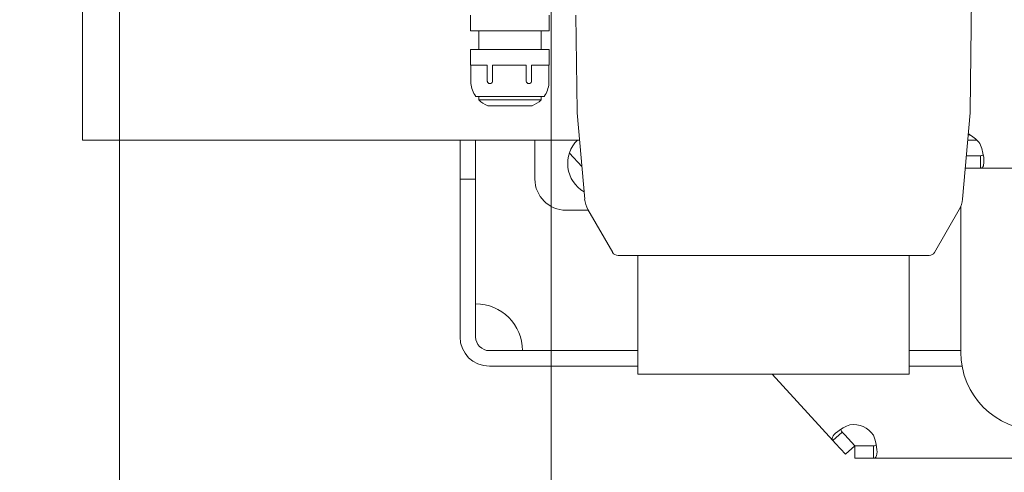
# Model space of a CAD drawing. Header units: centimetres. Extents: x -396 to 14490, y -515 to 1122.
# Tile 20 of 73: x 83 to 115, y 380 to 395. Entities that reach past the tile are written whole.
import ezdxf

# ---------------------------------------------------------------- set-up
doc = ezdxf.new("R2010")
doc.units = ezdxf.units.CM
doc.header["$MEASUREMENT"] = 0
doc.layers.add('00 - nowa technologia myjni_Nr_pióra__246', color=7, linetype='Continuous', lineweight=20, true_color=0x1db3b3)
doc.layers.add('299-A Wymiary Opisy', color=7, linetype='Continuous')
doc.layers.add('299-A Wymiary Opisy_Nr_pióra__11', color=7, linetype='Continuous', lineweight=0)
doc.layers.add('420-K Ściany_Nr_pióra__93', color=9, linetype='Continuous', lineweight=20)
doc.styles.add('STYL_AUTOMATYCZNY_1', font='arial.ttf')
doc.dimstyles.new('STYL_AUTOMATYCZNY__2', dxfattribs={"dimtxt": 13, "dimasz": 7.6, "dimexe": 0.18, "dimexo": 0.0625, "dimgap": 0, "dimtad": 1, "dimdec": 0, "dimzin": 0, "dimdsep": 46, "dimtxsty": 'STYL_AUTOMATYCZNY_1', "dimblk": 'ARROWHEAD_2', "dimblk1": 'ARROWHEAD_2', "dimblk2": 'ARROWHEAD_2', "dimcen": 0.09, "dimclrd": 7, "dimclre": 7, "dimclrt": 7, "dimadec": 0, "dimazin": 0, "dimtfac": 1, "dimtdec": 4, "dimtmove": 0, "dimatfit": 3, "dimfxl": 0, "dimtolj": 1, "dimtzin": 0, "dimarcsym": 0})

# ---------------------------------------------------------------- blocks, each defined once
blk = doc.blocks.new('*D95')
at = {"layer": '299-A Wymiary Opisy_Nr_pióra__11', "color": 7, "linetype": 'Continuous', "lineweight": 0}
for p, q in [((-35.596, 516.051), (-35.596, 520.941)), ((-30.596, 513.164), (-40.596, 518.938)), ((-28.096, 516.051), (-43.096, 516.051)), ((-35.596, 0), (-35.596, 516.051)), ((-40.596, 2.887), (-30.596, -2.887))]:
    blk.add_line(p, q, dxfattribs=at)
at = {"layer": '299-A Wymiary Opisy_Nr_pióra__11', "color": 7, "lineweight": 0, "insert": (-38.196, 243.152), "char_height": 13, "attachment_point": 7, "rotation": 90, "style": 'STYL_AUTOMATYCZNY_1'}
blk.add_mtext('\\A1;{\\pql;\\fArial|b0|i0|c238|p0;\\W1.000000;516}', dxfattribs=at)
blk = doc.blocks.new('ARROWHEAD_2')
at = {"color": 0, "linetype": 'Continuous', "lineweight": 0}
for p, q in [((-0.3781, -0.655), (0.3781, 0.655)), ((0, 0), (-1, 0))]:
    blk.add_line(p, q, dxfattribs=at)
blk = doc.blocks.new('*D96')
at = {"layer": '299-A Wymiary Opisy_Nr_pióra__11', "color": 7, "linetype": 'Continuous', "lineweight": 0}
for p, q in [((86.213, 494.807), (86.213, 499.697)), ((91.213, 491.92), (81.213, 497.693)), ((93.713, 494.807), (78.713, 494.807)), ((86.213, 0), (86.213, 494.807)), ((81.213, 2.887), (91.213, -2.887)), ((93.713, 0), (78.713, 0)), ((86.213, -4.89), (86.213, 0))]:
    blk.add_line(p, q, dxfattribs=at)
at = {"layer": '299-A Wymiary Opisy_Nr_pióra__11', "color": 7, "lineweight": 0, "insert": (83.613, 232.53), "char_height": 13, "attachment_point": 7, "rotation": 90, "style": 'STYL_AUTOMATYCZNY_1'}
blk.add_mtext('\\A1;{\\pql;\\fArial|b0|i0|c238|p0;\\W1.000000;495}', dxfattribs=at)

msp = doc.modelspace()

# ---------------------------------------------------------------- hatches: boundary and pattern name
at = {"layer": '420-K Ściany_Nr_pióra__93', "linetype": 'Continuous', "lineweight": 20}
h = msp.add_hatch(dxfattribs=at)
h.set_pattern_fill('Siatka_50x100_0001', color=9, style=0, pattern_type=2)
h.set_pattern_definition([(0, (0, 0), (0, 100), []), (90, (0, 0), (-50, 0), [])])
h.paths.add_polyline_path([(621.763, 503.715), (621.763, 4.594), (503.379, 4.594), (503.379, 414.8), (151.539, 414.8), (151.539, 4.594), (62.029, 4.594), (62.029, 455.012)])

# ---------------------------------------------------------------- linework, layer by layer
at = {"layer": '00 - nowa technologia myjni_Nr_pióra__246', "color": 132, "linetype": 'Continuous', "lineweight": 20, "true_color": 0x1db3b3}
for p, q in [((113.479, 391.83), (113.63, 403.303)), ((85.029, 391.9), (85.029, 401.9)), ((97.469, 394.9), (97.469, 394.4)), ((99.99, 394.9), (99.99, 394.4)), ((100.879, 391.83), (100.838, 394.903)), ((97.493, 394.4), (97.469, 394.4)), ((97.493, 394.4), (98.682, 394.4)), ((97.729, 393.8), (97.729, 394.4)), ((98.732, 394.4), (98.682, 394.4)), ((98.732, 394.4), (99.943, 394.4)), ((99.729, 393.8), (99.729, 394.4)), ((99.968, 394.4), (99.943, 394.4)), ((99.968, 394.4), (99.99, 394.4)), ((97.493, 393.8), (97.469, 393.8)), ((97.469, 393.8), (97.469, 393.3)), ((97.493, 393.8), (98.682, 393.8)), ((98.732, 393.8), (98.682, 393.8)), ((98.732, 393.8), (99.943, 393.8)), ((99.968, 393.8), (99.943, 393.8)), ((99.968, 393.8), (99.99, 393.8)), ((99.99, 393.8), (99.99, 393.3)), ((97.493, 393.3), (97.469, 393.3)), ((97.478, 392.792), (97.478, 393.3)), ((97.493, 393.3), (98.002, 393.3)), ((98.002, 392.792), (98.002, 393.3)), ((98.173, 392.792), (98.173, 393.3)), ((98.173, 393.3), (98.682, 393.3)), ((98.732, 393.3), (98.682, 393.3)), ((98.732, 393.3), (99.251, 393.3)), ((99.251, 392.792), (99.251, 393.3)), ((99.424, 392.792), (99.424, 393.3)), ((99.424, 393.3), (99.943, 393.3)), ((99.968, 393.3), (99.943, 393.3)), ((99.968, 393.3), (99.977, 393.3)), ((99.977, 392.792), (99.977, 393.3)), ((99.98, 392.792), (99.98, 393.3)), ((99.98, 393.3), (99.99, 393.3)), ((97.758, 392.3), (97.632, 392.3)), ((97.729, 392.186), (97.729, 392.3)), ((97.758, 392.3), (99.826, 392.3)), ((99.729, 392.186), (99.729, 392.3)), ((97.844, 392.186), (97.729, 392.186)), ((97.844, 392.186), (99.729, 392.186)), ((98.017, 392), (98.099, 392)), ((98.099, 392), (99.441, 392)), ((99.729, 392.186), (99.729, 392.186)), ((85.029, 391.9), (85.029, 390.9)), ((101.124, 389.005), (100.882, 391.771)), ((113.234, 389.005), (113.476, 391.771)), ((113.519, 391.035), (113.519, 391.035)), ((100.958, 390.9), (85.029, 390.9)), ((97.129, 390.9), (97.129, 389.85)), ((97.629, 389.85), (97.629, 390.9)), ((97.629, 390.9), (97.629, 385.65)), ((99.529, 390.9), (99.529, 389.65)), ((113.692, 390.9), (113.4, 390.9)), ((100.634, 390.485), (101.032, 390.05)), ((113.357, 390.4), (113.813, 390.4)), ((113.813, 390.4), (113.813, 390)), ((97.129, 389.65), (97.129, 389.85)), ((113.327, 390), (113.321, 390)), ((113.327, 390), (113.813, 390)), ((125.179, 390), (113.813, 390)), ((97.129, 389.65), (97.629, 389.65)), ((97.129, 389.65), (97.129, 389.45)), ((97.129, 384.59), (97.129, 389.45)), ((100.529, 388.65), (101.242, 388.65)), ((102.021, 387.3), (101.228, 388.675)), ((112.337, 387.3), (113.13, 388.675)), ((113.179, 388.774), (113.179, 384.1)), ((102.194, 387.2), (104.89, 387.2)), ((107.179, 387.2), (102.829, 387.2)), ((102.829, 383.4), (102.829, 387.2)), ((104.89, 387.2), (107.034, 387.2)), ((107.034, 387.2), (107.179, 387.2)), ((111.529, 387.2), (107.179, 387.2)), ((107.179, 387.2), (107.284, 387.2)), ((107.284, 387.2), (109.567, 387.2)), ((109.567, 387.2), (111.729, 387.2)), ((111.529, 383.4), (111.529, 387.2)), ((111.729, 387.2), (112.056, 387.2)), ((112.056, 387.2), (112.164, 387.2)), ((97.629, 384.59), (97.629, 385.65)), ((98.069, 384.15), (102.829, 384.15)), ((99.129, 384.15), (102.829, 384.15)), ((113.179, 384.15), (111.529, 384.15)), ((111.529, 384.15), (113.179, 384.15)), ((98.069, 383.65), (102.829, 383.65)), ((111.529, 383.65), (113.22, 383.65)), ((107.179, 383.4), (102.829, 383.4)), ((107.128, 383.4), (109.081, 381.27)), ((111.529, 383.4), (107.179, 383.4)), ((109.081, 381.27), (109.375, 381.54)), ((109.459, 381.449), (109.375, 381.54)), ((109.164, 381.179), (109.081, 381.27)), ((109.779, 381.1), (109.459, 381.449)), ((109.484, 380.83), (109.164, 381.179)), ((109.484, 380.83), (109.779, 381.1)), ((109.779, 381.1), (110.376, 381.1)), ((109.779, 380.7), (109.779, 381.1)), ((110.376, 380.7), (110.376, 381.1)), ((109.779, 380.7), (110.376, 380.7)), ((110.376, 380.7), (124.215, 380.7))]:
    msp.add_line(p, q, dxfattribs=at)
for points in [[(98.173, 392.792), (98.169, 392.77), (98.16, 392.749), (98.141, 392.729), (98.115, 392.715), (98.08, 392.711), (98.052, 392.718), (98.03, 392.732), (98.013, 392.753), (98.004, 392.776), (98.002, 392.792)], [(99.424, 392.792), (99.421, 392.77), (99.411, 392.749), (99.391, 392.729), (99.366, 392.715), (99.33, 392.711), (99.301, 392.718), (99.279, 392.732), (99.262, 392.753), (99.252, 392.776), (99.251, 392.792)], [(99.979, 392.712), (99.979, 392.711), (99.979, 392.712), (99.977, 392.792)], [(113.92, 390.217), (113.918, 390.278), (113.912, 390.343), (113.89, 390.483), (113.853, 390.627), (113.813, 390.74)], [(113.813, 390.4), (113.843, 390.402), (113.867, 390.409), (113.885, 390.418), (113.899, 390.431)], [(113.813, 390), (113.844, 390.005), (113.87, 390.021), (113.89, 390.047), (113.902, 390.074), (113.911, 390.107), (113.918, 390.158), (113.92, 390.217)], [(109.162, 381.503), (109.234, 381.563), (109.319, 381.621), (109.413, 381.677), (109.514, 381.726), (109.626, 381.77)], [(109.375, 381.54), (109.355, 381.566), (109.341, 381.59), (109.335, 381.611), (109.334, 381.631)], [(109.081, 381.27), (109.06, 381.302), (109.054, 381.338), (109.063, 381.377), (109.087, 381.42), (109.12, 381.461), (109.162, 381.503)], [(110.376, 381.44), (110.423, 381.318), (110.457, 381.194), (110.481, 381.073), (110.492, 380.959), (110.493, 380.917)], [(110.471, 381.131), (110.455, 381.118), (110.436, 381.109), (110.409, 381.102), (110.376, 381.1)], [(110.493, 380.917), (110.487, 380.829), (110.479, 380.793), (110.468, 380.762), (110.454, 380.737), (110.436, 380.718), (110.409, 380.704), (110.376, 380.7)]]:
    msp.add_lwpolyline(points, dxfattribs=at)
for centre, radius, start, end in [((99.234, 392.775), 1.756, 179.4369, 182.0489), ((98.325, 392.792), 0.85, 185.4037, 215.3788), ((99.133, 392.792), 0.85, 324.6212, 354.5963), ((98.224, 392.775), 1.756, 357.9511, 0.5631), ((98.325, 392.792), 0.85, 225.4714, 248.7361), ((99.133, 392.792), 0.85, 291.2639, 314.5286), ((101.679, 391.84), 0.8, 180.75, 185), ((112.679, 391.84), 0.8, 355, 359.25), ((112.977, 389.66), 1.478, 68.5018, 72.7685), ((113.188, 390.652), 0.505, 49.1508, 62.9838), ((113.12, 390.341), 0.8, 29.9159, 60.0841), ((101.629, 390.15), 1.05, 134.4116, 239.9292), ((100.529, 389.65), 1, 180, 270), ((101.92, 389.074), 0.8, 184.9971, 210.0029), ((112.438, 389.074), 0.8, 329.9971, 355.0029), ((102.194, 387.4), 0.2, 210.0008, 269.9429), ((112.164, 387.4), 0.2, 270.043, 329.9992), ((97.629, 384.15), 1.5, 0, 90), ((98.069, 384.59), 0.94, 180, 270), ((98.069, 384.59), 0.44, 180, 270), ((115.679, 384.1), 2.5, 180, 270), ((109.753, 381.041), 0.74, 32.6268, 99.8836)]:
    msp.add_arc(centre, radius, start, end, dxfattribs=at)

# ---------------------------------------------------------------- dimensions: what is measured, and where the dimension line sits
at = {"layer": '299-A Wymiary Opisy', "color": 7, "linetype": 'Continuous', "lineweight": 0}
for base, p1, p2, picture, middle in [((-35.596, 516.051), (472.653, 0), (13.455, 516.051), '*D95', (-44.696, 257.992)), ((86.213, 494.807), (61.198, 0), (67.491, 494.807), '*D96', (77.113, 247.37))]:
    dim = msp.add_linear_dim(base=base, p1=p1, p2=p2, angle=90, dimstyle='STYL_AUTOMATYCZNY__2', dxfattribs=at)
    dim.commit()
    dim.dimension.update_dxf_attribs({"geometry": picture, "text_midpoint": middle, "dimtype": 160, "text_rotation": 90})

doc.saveas('drawing.dxf')
